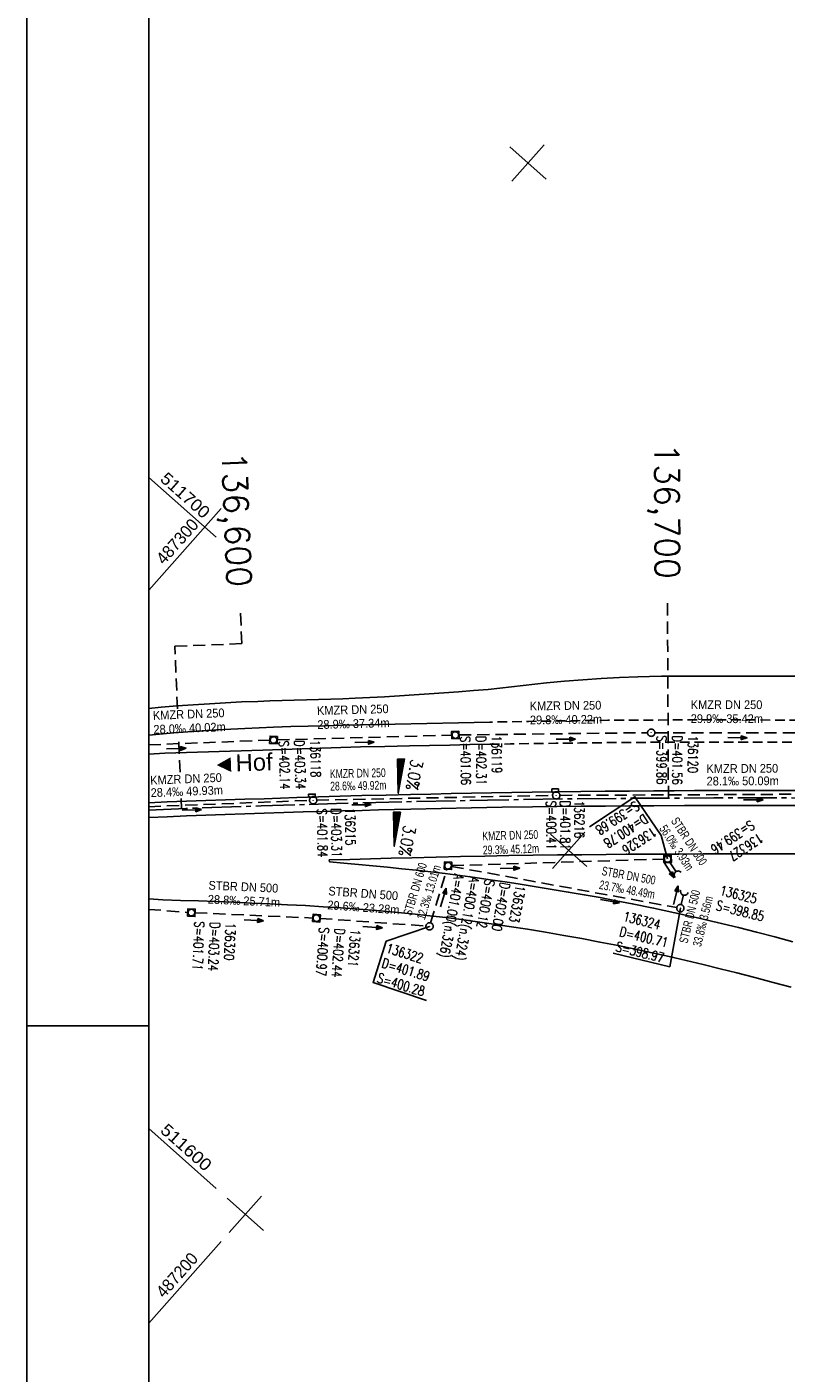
# Model space of a CAD drawing. Header units: millimetres. Extents: x -519 to 616, y -483 to 277.
# Tile 2 of 26: x -519 to -363, y -257 to 19. Entities that reach past the tile are written whole.
import ezdxf
from ezdxf.enums import TextEntityAlignment as Align

# ---------------------------------------------------------------- set-up
doc = ezdxf.new("R2010")
doc.units = ezdxf.units.MM
doc.header["$LTSCALE"] = 10
for name, pattern in [('ACHSE', [5.5, 4, -0.5, 0.5, -0.5]), ('LT00', [0]), ('LT00004', [0.6, 0.4, -0.2]), ('LT11', [0.3, 0.2, -0.1]), ('LT17', [0.15, 0.1, -0.05]), ('STRICHLINIE2', [0.375, 0.25, -0.125])]:
    doc.linetypes.add(name, pattern=pattern)
for name, color, linetype in [('--Ansichtsfenster', 6, 'Continuous'), ('--EK_000-Halt-Pfeil', 4, 'LT00'), ('--EK_000-Halt-Text', 140, 'LT00'), ('--EK_000-Haltung', 7, 'STRICHLINIE2'), ('--EK_000-Schacht-Text', 5, 'LT00'), ('--EK_01-Halt-Pfeil', 4, 'LT00'), ('--EK_01-Halt-Text', 140, 'LT00'), ('--EK_01-Haltung', 7, 'STRICHLINIE2'), ('--EK_01-Schacht-Text', 5, 'LT00'), ('--EK_10-Halt-Pfeil', 4, 'LT00'), ('--EK_10-Halt-Text', 140, 'LT00'), ('--EK_10-Haltung', 7, 'STRICHLINIE2'), ('--EK_10-Schacht-Text', 5, 'LT00'), ('--EK_11-Halt-Pfeil', 4, 'LT00'), ('--EK_11-Halt-Text', 140, 'LT00'), ('--EK_11-Haltung', 7, 'STRICHLINIE2'), ('--EK_11-Schacht-Text', 5, 'LT00'), ('--EK_A-TEXT-KILOMETER', 30, 'LT17'), ('--EK_BSCH007', 5, 'LT00'), ('--EK_FBR', 2, 'LT00'), ('--Rahmen', 120, 'Continuous'), ('-AX-020', 30, 'ACHSE'), ('-RICHTUNG-NAME', 190, 'Continuous'), ('QUER_OST', 11, 'LT00'), ('QUER_WEST', 11, 'LT00'), ('V_KA_MULD', 182, 'LT00'), ('V_KA_PRUF', 182, 'LT00'), ('V_P_SK', 182, 'LT00'), ('V_P_UK_DL', 182, 'LT00'), ('V_RASTER_75', 121, 'LT00')]:
    doc.layers.add(name, color=color, linetype=linetype)
doc.layers.add('Ausschnitt', color=7, linetype='LT00004', plot=False)
doc.styles.add('Arial', font='arial.ttf')
doc.styles.add('Haltungsbeschriftung', font='arial.ttf', dxfattribs={"width": 0.75})
doc.styles.add('Kilometrierung', font='romans.shx')
doc.styles.add('ROMANS', font='ROMANS.shx', dxfattribs={"width": 0.8})
doc.styles.add('schachtbeschriftung', font='romans.shx', dxfattribs={"width": 0.75, "height": 0.2})
doc.styles.get("Standard").update_dxf_attribs({"font": 'arial.ttf'})

# ---------------------------------------------------------------- blocks, each defined once
blk = doc.blocks.new('SYMB0652')
at = {"color": 0, "linetype": 'ByBlock'}
blk.add_lwpolyline([(-0.15, -0.075), (0.15, -0.075), (0.15, 0.075), (-0.15, 0.075), (-0.15, -0.075)], dxfattribs=at)
blk = doc.blocks.new('SYMB0003')
at = {"color": 0, "linetype": 'ByBlock'}
for p, q in [((-0.015712, 0), (0.010166, 0.012015)), ((0, -0.021257), (-0.015712, 0)), ((0.010166, 0.012015), (0, -0.021257))]:
    blk.add_line(p, q, dxfattribs=at)
for points in [[(-0.031395, 0.499013), (-0.093691, 0.491144), (-0.154509, 0.475528), (-0.21289, 0.452414), (-0.267913, 0.422164), (-0.318712, 0.385257), (-0.364484, 0.342274), (-0.404509, 0.293893), (-0.438154, 0.240877), (-0.464888, 0.184062), (-0.484292, 0.124345), (-0.496058, 0.062667), (-0.5, 0)], [(-0.5, 0), (-0.496058, -0.062667), (-0.484292, -0.124345), (-0.464888, -0.184062), (-0.438154, -0.240877), (-0.404509, -0.293893), (-0.364485, -0.342274), (-0.318712, -0.385257), (-0.267914, -0.422164), (-0.21289, -0.452414), (-0.154509, -0.475529), (-0.093691, -0.491144), (-0.031395, -0.499014), (0.031395, -0.499014)], [(0.5, 0), (0.496057, 0.062667), (0.484292, 0.124345), (0.464888, 0.184062), (0.438153, 0.240877), (0.404509, 0.293893), (0.364484, 0.342274), (0.318712, 0.385257), (0.267913, 0.422164), (0.21289, 0.452414), (0.154509, 0.475528), (0.093691, 0.491144), (0.031395, 0.499013), (-0.031395, 0.499013)], [(0.031395, -0.499014), (0.093691, -0.491144), (0.154509, -0.475529), (0.21289, -0.452414), (0.267914, -0.422164), (0.318712, -0.385257), (0.364485, -0.342274), (0.404509, -0.293893), (0.438154, -0.240877), (0.464889, -0.184062), (0.484292, -0.124345), (0.496058, -0.062667), (0.5, 0)]]:
    blk.add_lwpolyline(points, dxfattribs=at)
blk = doc.blocks.new('SYMB1210')
at = {"color": 0, "linetype": 'ByBlock'}
blk.add_line((0.018815, -0.179014), (0.055623, -0.17119), dxfattribs=at)
for points in [[(-0.2, -0.2), (-0.2, 0.2), (0.2, 0.2), (0.2, -0.2), (-0.2, -0.2)], [(0.018815, 0.179014), (-0.018815, 0.179014), (-0.055623, 0.17119), (-0.09, 0.155885), (-0.120444, 0.133766), (-0.145623, 0.105801), (-0.164438, 0.073213), (-0.176067, 0.037424), (-0.18, 0)], [(-0.18, 0), (-0.176067, -0.037424), (-0.164438, -0.073213), (-0.145623, -0.105801), (-0.120444, -0.133766), (-0.09, -0.155885), (-0.055623, -0.17119), (-0.018815, -0.179014), (0.018815, -0.179014)], [(0.18, 0), (0.176067, 0.037424), (0.164438, 0.073213), (0.145623, 0.105801), (0.120444, 0.133766), (0.09, 0.155885), (0.055623, 0.17119), (0.018815, 0.179014)], [(0.055623, -0.17119), (0.09, -0.155885), (0.120444, -0.133766), (0.145623, -0.105801), (0.164438, -0.073213), (0.176067, -0.037424), (0.18, 0)]]:
    blk.add_lwpolyline(points, dxfattribs=at)
blk = doc.blocks.new('SYMB1107')
at = {"color": 0, "linetype": 'ByBlock'}
for points in [[(-0.2, 0), (-0.196157, 0.039018), (-0.184776, 0.076537), (-0.166294, 0.111114), (-0.141421, 0.141421), (-0.111114, 0.166294), (-0.076537, 0.184776), (-0.039018, 0.196157), (0, 0.2)], [(0, 0.2), (0.039018, 0.196157), (0.076537, 0.184776), (0.111114, 0.166294), (0.141421, 0.141421), (0.166294, 0.111114), (0.184776, 0.076537), (0.196157, 0.039018), (0.2, 0)]]:
    blk.add_lwpolyline(points, dxfattribs=at)
blk = doc.blocks.new('SYMB0070')
at = {"color": 0, "linetype": 'ByBlock'}
for p, q in [((-0.5, 0), (0.2, 0)), ((0.5, 0), (0.2, 0.1)), ((0.2, 0.1), (0.2, 0)), ((0.468, 0), (0.21, 0.086)), ((0.21, 0.086), (0.21, -0.086)), ((0.21, -0.086), (0.468, 0)), ((0.22, -0.072), (0.437, 0)), ((0.23, -0.058), (0.405, 0)), ((0.24, -0.045), (0.374, 0)), ((0.342, 0), (0.25, 0.031)), ((0.25, 0.031), (0.25, -0.031)), ((0.25, -0.031), (0.342, 0)), ((0.26, -0.017), (0.31, 0)), ((0.27, -0.003), (0.279, 0))]:
    blk.add_line(p, q, dxfattribs=at)
for points in [[(0.2, 0), (0.2, -0.1), (0.5, 0)], [(0.437, 0), (0.22, 0.072), (0.22, -0.072)], [(0.405, 0), (0.23, 0.058), (0.23, -0.058)], [(0.374, 0), (0.24, 0.045), (0.24, -0.045)], [(0.31, 0), (0.26, 0.017), (0.26, -0.017)], [(0.279, 0), (0.27, 0.003), (0.27, -0.003)]]:
    blk.add_lwpolyline(points, dxfattribs=at)

msp = doc.modelspace()

# ---------------------------------------------------------------- linework, layer by layer
at = {"layer": '--Ansichtsfenster', "linetype": 'Continuous'}
msp.add_lwpolyline([(-493.87, -477.64), (431.13, -477.64), (431.13, 272.36), (-493.87, 272.36)], close=True, dxfattribs=at)
at = {"layer": '--EK_000-Haltung'}
for p, q in [((-409.43, -138.34), (-360.84, -138.11)), ((-493.87, -140.67), (-460.84, -139.37)), ((-459.35, -139.32), (-410.93, -138.36)), ((-493.87, -161.75), (-485.85, -162.38))]:
    msp.add_line(p, q, dxfattribs=at)
at = {"layer": '--EK_01-Haltung'}
for p, q in [((-493.87, -127.96), (-468.98, -127)), ((-467.48, -126.95), (-431.65, -125.97)), ((-430.15, -125.94), (-391.43, -125.47)), ((-389.93, -125.47), (-356.02, -125.52))]:
    msp.add_line(p, q, dxfattribs=at)
at = {"layer": '--EK_10-Haltung'}
for p, q in [((-431.65, -152.77), (-388.06, -151.41)), ((-386.9, -152.02), (-385.56, -154.05))]:
    msp.add_line(p, q, dxfattribs=at)
at = {"layer": '--EK_10-Schacht-Text', "flags": 128}
msp.add_lwpolyline([(-403.37, -144.81), (-394.03, -138.63), (-388.62, -146.57), (-387.31, -151.39)], dxfattribs=at)
at = {"layer": '--EK_11-Haltung'}
for p, q in [((-435.98, -164.52), (-432.62, -153.51)), ((-431.67, -152.93), (-385.44, -161.38)), ((-384.53, -160.78), (-384.04, -158.79)), ((-484.35, -162.45), (-460.17, -163.53)), ((-458.67, -163.62), (-436.95, -165.18))]:
    msp.add_line(p, q, dxfattribs=at)
at = {"layer": '--EK_11-Schacht-Text', "flags": 128}
for points in [[(-398.51, -170.78), (-386.89, -173.53), (-384.7, -161.51)], [(-436.8, -180.48), (-447.79, -176.77), (-445.09, -168.3), (-436.2, -165.24)]]:
    msp.add_lwpolyline(points, dxfattribs=at)
at = {"layer": '--EK_A-TEXT-KILOMETER', "ltscale": 2.5}
for p, q in [((-387.15, -138.89), (-387.34, -98.9)), ((-474.75, -107.17), (-475.02, -100.56)), ((-474.75, -107.17), (-488.48, -107.73)), ((-487.96, -120.58), (-488.48, -107.73)), ((-487.43, -133.58), (-487.72, -126.47)), ((-487.12, -141.08), (-487.21, -138.95))]:
    msp.add_line(p, q, dxfattribs=at)
at = {"layer": '--EK_FBR'}
msp.add_line((-456.8, -151.59), (-456.76, -152.01), dxfattribs=at)
for points in [[(-424.15, -116.6), (-421.76, -116.31), (-419.37, -116.03), (-416.98, -115.76), (-414.59, -115.5), (-412.2, -115.25), (-408.46, -114.9), (-404.71, -114.6), (-400.96, -114.35), (-397.21, -114.16), (-393.45, -114.01), (-391, -113.94), (-388.54, -113.89), (-386.09, -113.86), (-383.63, -113.84), (-381.18, -113.84), (-378.72, -113.83), (-376.27, -113.84), (-370.31, -113.85), (-364.36, -113.86), (-358.4, -113.88)], [(-451.5, -118.39), (-448.46, -118.25), (-445.42, -118.09), (-442.38, -117.91), (-439.34, -117.72), (-436.3, -117.51), (-433.26, -117.29), (-430.22, -117.07), (-427.18, -116.83), (-424.15, -116.6)], [(-450.4, -128.4), (-470.45, -129.03), (-490.53, -129.69), (-493.87, -129.85)], [(-450.4, -128.4), (-445.35, -128.29), (-440.31, -128.18), (-436.18, -128.09), (-432.06, -128), (-427.93, -127.92), (-423.8, -127.85)], [(-360.95, -137.36), (-365.13, -137.34), (-369.3, -137.34), (-373.46, -137.34), (-377.63, -137.35), (-381.79, -137.37), (-385.96, -137.39), (-390.13, -137.42), (-395.13, -137.46), (-400.13, -137.5), (-405.13, -137.55), (-410.14, -137.61), (-415.14, -137.68), (-419.3, -137.75), (-423.45, -137.82), (-427.61, -137.91), (-431.77, -137.99), (-435.93, -138.08), (-440.09, -138.17), (-445.09, -138.28), (-450.08, -138.39)], [(-493.87, -139.85), (-490.1, -139.7), (-486.11, -139.55), (-482.12, -139.41), (-478.13, -139.27), (-474.15, -139.14), (-470.16, -139.02), (-463.47, -138.81), (-456.78, -138.6), (-450.08, -138.39)], [(-450.05, -141.43), (-446.71, -141.34), (-443.37, -141.25), (-440.03, -141.16), (-433.8, -141.01), (-427.56, -140.88), (-421.32, -140.78), (-415.07, -140.69), (-410.08, -140.63), (-405.09, -140.57), (-400.1, -140.53), (-395.11, -140.5), (-390.12, -140.47), (-383.88, -140.44), (-377.63, -140.42), (-371.38, -140.41), (-365.13, -140.41), (-356.8, -140.44)], [(-450.05, -141.43), (-454.07, -141.54), (-458.1, -141.64), (-462.12, -141.75), (-466.14, -141.87), (-470.16, -141.99), (-474.15, -142.13), (-478.14, -142.27), (-482.13, -142.41), (-486.11, -142.57), (-490.1, -142.73), (-493.87, -142.88)], [(-456.8, -151.59), (-452.55, -151.48), (-448.3, -151.36), (-444.05, -151.25), (-439.81, -151.14), (-434.83, -151.02), (-429.85, -150.91), (-424.87, -150.8), (-419.89, -150.71), (-414.91, -150.64), (-409.93, -150.57), (-404.94, -150.52), (-399.96, -150.48), (-394.98, -150.44), (-389.99, -150.41), (-385.02, -150.39), (-380.04, -150.37), (-375.06, -150.36), (-370.09, -150.35), (-365.11, -150.36), (-360.13, -150.38)], [(-456.76, -152.01), (-453.78, -152.28), (-450.81, -152.55), (-447.84, -152.83), (-444.86, -153.11)]]:
    msp.add_lwpolyline(points, dxfattribs=at)
at = {"layer": '--EK_FBR', "color": 2}
for points in [[(-493.87, -120.52), (-491.31, -120.26), (-488.01, -119.97), (-484.71, -119.72), (-481.4, -119.51), (-478.09, -119.32), (-474.78, -119.16), (-471.47, -119.03), (-468.98, -118.94), (-466.48, -118.86), (-463.98, -118.79), (-461.49, -118.72), (-458.99, -118.65), (-456.49, -118.57), (-453.99, -118.49), (-451.5, -118.39)], [(-423.8, -123.29), (-430.28, -123.43), (-436.76, -123.57), (-443.25, -123.71), (-446.82, -123.78), (-450.39, -123.86), (-453.96, -123.94), (-457.53, -124.03), (-461.1, -124.13), (-464.67, -124.23), (-468.24, -124.35), (-471.17, -124.46), (-474.1, -124.59), (-477.03, -124.73), (-479.96, -124.88), (-482.89, -125.06), (-485.82, -125.27), (-488.74, -125.5), (-491.66, -125.76), (-493.87, -125.99)], [(-444.86, -153.11), (-441.89, -153.41), (-438.93, -153.73), (-435.96, -154.06), (-433, -154.41), (-429.91, -154.81), (-426.83, -155.22), (-423.76, -155.66), (-420.68, -156.11), (-417.61, -156.58), (-414.31, -157.1), (-411.01, -157.64), (-407.71, -158.19), (-404.42, -158.76), (-401.13, -159.35), (-397.85, -159.97), (-394.57, -160.61), (-390.19, -161.5), (-385.82, -162.44), (-381.47, -163.42), (-377.12, -164.44), (-372.78, -165.5), (-369.04, -166.45), (-365.31, -167.41), (-361.59, -168.41)], [(-444.86, -153.11), (-441.89, -153.41), (-438.93, -153.73), (-435.96, -154.06), (-433, -154.41), (-429.91, -154.81), (-426.83, -155.22), (-423.76, -155.66), (-420.68, -156.11), (-417.61, -156.58), (-414.31, -157.1), (-411.01, -157.64), (-407.71, -158.19), (-404.42, -158.76), (-401.13, -159.35), (-397.85, -159.97), (-394.57, -160.61), (-390.19, -161.5), (-385.82, -162.44), (-381.47, -163.42), (-377.12, -164.44), (-372.78, -165.5), (-369.04, -166.45), (-365.31, -167.41), (-361.59, -168.41)], [(-490.98, -159.78), (-493.87, -159.56)], [(-361.97, -177.76), (-365.67, -176.76), (-369.37, -175.78), (-373.08, -174.82), (-376.55, -173.95), (-380.03, -173.09), (-383.51, -172.26), (-387, -171.46), (-390.49, -170.67), (-393.99, -169.92), (-397.49, -169.19), (-401.2, -168.46), (-404.91, -167.76), (-408.63, -167.09), (-412.36, -166.45), (-416.09, -165.83), (-419.82, -165.25), (-423.08, -164.76), (-426.35, -164.3), (-429.61, -163.86), (-432.88, -163.45), (-436.15, -163.06), (-439.79, -162.67), (-443.44, -162.32), (-447.08, -161.99), (-450.73, -161.7), (-454.38, -161.44), (-458.04, -161.2), (-461.69, -160.98), (-465.35, -160.79), (-469.01, -160.61), (-472.67, -160.45), (-476.33, -160.3), (-479.99, -160.16), (-483.66, -160.03), (-487.32, -159.9), (-490.98, -159.78)]]:
    msp.add_lwpolyline(points, dxfattribs=at)
at = {"layer": '--EK_FBR', "linetype": 'LT11', "flags": 128}
for points in [[(-291.27, -123.95), (-292.6, -123.9), (-293.92, -123.84), (-295.25, -123.78), (-297.78, -123.67), (-300.31, -123.59), (-302.85, -123.52), (-305.38, -123.46), (-307.91, -123.41), (-310.45, -123.37), (-312.98, -123.33), (-319.59, -123.24), (-326.19, -123.16), (-332.79, -123.08), (-339.21, -123.02), (-345.63, -122.97), (-352.05, -122.93), (-360.14, -122.89), (-368.23, -122.86), (-376.32, -122.85), (-380.6, -122.85), (-384.88, -122.85), (-389.16, -122.87), (-393.44, -122.89), (-399.6, -122.93), (-405.76, -123), (-411.91, -123.09), (-415.87, -123.15), (-419.83, -123.22), (-423.8, -123.29)], [(-423.8, -127.85), (-419.56, -127.77), (-415.31, -127.71), (-410.28, -127.64), (-405.26, -127.58), (-400.23, -127.52), (-395.2, -127.48), (-390.18, -127.44), (-377.67, -127.39), (-365.16, -127.4), (-360.12, -127.43), (-355.09, -127.46), (-350.06, -127.5), (-345.02, -127.54), (-339.99, -127.59), (-335.78, -127.63), (-331.56, -127.67), (-327.35, -127.71), (-323.14, -127.77), (-318.93, -127.82), (-314.72, -127.89), (-310.08, -127.98), (-305.44, -128.07), (-300.8, -128.18), (-296.16, -128.3), (-291.52, -128.42)]]:
    msp.add_lwpolyline(points, dxfattribs=at)
at = {"layer": '--Rahmen'}
for p, q in [((-518.87, -482.64), (-518.87, 277.36)), ((-493.87, -185.64), (-518.87, -185.64))]:
    msp.add_line(p, q, dxfattribs=at)
msp.add_lwpolyline([(-493.87, 272.36), (431.13, 272.36), (431.13, -477.64), (-493.87, -477.64)], close=True, dxfattribs=at)
at = {"layer": '-AX-020', "ltscale": 0.2, "flags": 128}
msp.add_lwpolyline([(-493.87, -141.36), (-486.27, -141.05), (-470.78, -140.5), (-455.3, -140.02), (-439.81, -139.63), (-424.32, -139.32), (-408.83, -139.08), (-393.34, -138.93), (-377.85, -138.86), (-362.36, -138.86), (-346.87, -138.95), (-331.38, -139.12), (-315.89, -139.36), (-300.4, -139.69), (-284.91, -140.1), (-269.43, -140.58), (-253.95, -141.15), (-238.47, -141.79), (-232.64, -142.06), (-217.17, -142.81), (-201.7, -143.65), (-186.24, -144.56), (-170.78, -145.54), (-155.32, -146.59), (-139.87, -147.7), (-124.42, -148.88), (-108.98, -150.13), (-93.54, -151.43), (-78.11, -152.79), (-62.68, -154.2), (-47.26, -155.66), (-31.84, -157.17), (-16.43, -158.73), (-1.02, -160.33), (14.39, -161.98), (29.79, -163.66), (45.18, -165.38), (60.57, -167.13), (75.96, -168.91), (91.35, -170.72), (106.73, -172.55), (122.11, -174.41), (137.49, -176.29), (152.87, -178.19), (168.24, -180.1), (183.61, -182.03), (198.98, -183.96), (214.35, -185.9), (229.72, -187.85), (244.81, -189.77), (264.65, -192.28), (284.5, -194.8), (304.34, -197.3), (324.18, -199.78), (344.03, -202.24), (363.88, -204.68), (383.74, -207.08), (403.6, -209.44), (423.46, -211.76), (431.13, -212.64)], dxfattribs=at)
at = {"layer": 'Ausschnitt', "ltscale": 10}
msp.add_lwpolyline([(-493.87, -477.64), (-493.87, 272.36), (431.12, 272.36)], dxfattribs=at)
at = {"layer": 'QUER_OST'}
for p, q in [((-441.38, -130.92), (-442.77, -130.94)), ((-442.77, -131.24), (-441.44, -131.22)), ((-441.49, -131.52), (-442.76, -131.54)), ((-442.75, -131.84), (-441.55, -131.82)), ((-441.6, -132.12), (-442.75, -132.14)), ((-442.74, -132.44), (-441.65, -132.42)), ((-441.71, -132.72), (-442.74, -132.74)), ((-442.73, -133.04), (-441.76, -133.03)), ((-441.82, -133.33), (-442.73, -133.34)), ((-442.72, -133.64), (-441.87, -133.63)), ((-441.93, -133.93), (-442.72, -133.94)), ((-442.71, -134.24), (-441.98, -134.23)), ((-442.03, -134.53), (-442.7, -134.54)), ((-442.7, -134.84), (-442.09, -134.83)), ((-442.14, -135.13), (-442.69, -135.14)), ((-442.69, -135.44), (-442.2, -135.43)), ((-442.25, -135.74), (-442.68, -135.74)), ((-442.68, -136.04), (-442.31, -136.04)), ((-442.36, -136.34), (-442.67, -136.34)), ((-442.66, -136.64), (-442.41, -136.64)), ((-442.47, -136.94), (-442.66, -136.94)), ((-442.65, -137.24), (-442.52, -137.24)), ((-442.58, -137.54), (-442.65, -137.54)), ((-442.64, -137.84), (-442.63, -137.84))]:
    msp.add_line(p, q, dxfattribs=at)
msp.add_lwpolyline([(-441.37, -130.87), (-442.64, -137.89), (-442.77, -130.89), (-441.37, -130.87)], dxfattribs=at)
at = {"layer": 'QUER_WEST'}
for p, q in [((-442.18, -141.82), (-443.56, -141.84)), ((-443.56, -142.14), (-442.23, -142.12)), ((-442.28, -142.42), (-443.55, -142.44)), ((-443.55, -142.74), (-442.34, -142.72)), ((-442.39, -143.02), (-443.54, -143.04)), ((-443.54, -143.34), (-442.45, -143.32)), ((-442.5, -143.63), (-443.53, -143.64)), ((-443.53, -143.94), (-442.56, -143.93)), ((-442.61, -144.23), (-443.52, -144.24)), ((-443.51, -144.54), (-442.66, -144.53)), ((-442.72, -144.83), (-443.51, -144.84)), ((-443.5, -145.14), (-442.77, -145.13)), ((-442.83, -145.43), (-443.5, -145.44)), ((-443.49, -145.74), (-442.88, -145.73)), ((-442.94, -146.03), (-443.49, -146.04)), ((-443.48, -146.34), (-442.99, -146.33)), ((-443.04, -146.64), (-443.47, -146.64)), ((-443.47, -146.94), (-443.1, -146.94)), ((-443.15, -147.24), (-443.46, -147.24)), ((-443.46, -147.54), (-443.21, -147.54)), ((-443.26, -147.84), (-443.45, -147.84)), ((-443.45, -148.14), (-443.32, -148.14)), ((-443.37, -148.44), (-443.44, -148.44)), ((-443.43, -148.74), (-443.42, -148.74))]:
    msp.add_line(p, q, dxfattribs=at)
msp.add_lwpolyline([(-442.17, -141.77), (-443.43, -148.79), (-443.57, -141.79), (-442.17, -141.77)], dxfattribs=at)
at = {"layer": 'V_RASTER_75'}
for p, q in [((-419.72, -5.15), (-412.25, -11.79)), ((-412.67, -4.73), (-419.31, -12.21)), ((-480.04, -85.32), (-493.87, -73.04)), ((-478.97, -79.39), (-493.87, -96.17)), ((-403.88, -152.96), (-411.36, -146.32)), ((-410.94, -153.38), (-404.3, -145.9)), ((-493.87, -206.78), (-480.04, -219.07)), ((-477.76, -221.09), (-470.28, -227.73)), ((-477.34, -228.15), (-470.7, -220.67)), ((-493.87, -246.77), (-478.97, -229.99))]:
    msp.add_line(p, q, dxfattribs=at)

# ---------------------------------------------------------------- block references
at = {"layer": '--EK_000-Halt-Pfeil', "yscale": 4.000000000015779, "zscale": 4}
for p, xscale, rotation in [((-485, -141.32), 3.999999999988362, 2.254229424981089), ((-450.19, -140.27), 4.000000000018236, 1.140709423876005), ((-369.7, -139.27), 3.999999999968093, 0.2674094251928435)]:
    msp.add_blockref('SYMB0070', p, dxfattribs=dict(at, xscale=xscale, rotation=rotation))
at = {"layer": '--EK_01-Halt-Pfeil', "yscale": 4.000000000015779, "zscale": 4}
for p, xscale, rotation in [((-449.54, -127.46), 4.000000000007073, 1.554469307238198), ((-408.2, -126.79), 3.99999999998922, 0.6966593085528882), ((-372.98, -126.49), 3.999999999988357, 359.9185393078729), ((-488.19, -128.74), 4.000000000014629, 2.208899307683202)]:
    msp.add_blockref('SYMB0070', p, dxfattribs=dict(at, xscale=xscale, rotation=rotation))
at = {"layer": '--EK_10-Halt-Pfeil', "yscale": 4.000000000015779, "zscale": 4}
for p, xscale, rotation in [((-387.06, -153.58), 3.999999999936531, 303.3222293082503), ((-419.67, -153.33), 3.9999999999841, 1.782019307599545)]:
    msp.add_blockref('SYMB0070', p, dxfattribs=dict(at, xscale=xscale, rotation=rotation))
at = {"layer": '--EK_11-Halt-Pfeil', "zscale": 4}
for p, xscale, yscale, rotation in [((-433.34, -159.31), 3.999999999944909, 4.000000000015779, 73.0382293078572), ((-385.64, -158.83), 3.999999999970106, 4.000000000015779, 76.19082930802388), ((-399.13, -160.06), 4, 4, 349.6389493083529), ((-472.3, -163.99), 4.000000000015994, 4.000000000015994, 357.4348193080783), ((-447.88, -165.4), 3.999999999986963, 4.000000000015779, 355.8900993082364)]:
    msp.add_blockref('SYMB0070', p, dxfattribs=dict(at, xscale=xscale, yscale=yscale, rotation=rotation))
at = {"layer": 'V_KA_MULD', "zscale": 3.8}
for p, xscale, yscale, rotation in [((-468.23, -126.97), 3.800000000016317, 3.799999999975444, 356.3090993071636), ((-430.9, -125.95), 3.800000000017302, 3.799999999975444, 1.392099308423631), ((-432.4, -152.79), 3.800000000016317, 3.799999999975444, 356.3090993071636), ((-387.31, -151.39), 3.800000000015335, 3.799999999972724, 0.2751683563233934), ((-485.1, -162.42), 3.800000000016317, 3.799999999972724, 356.3090993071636), ((-459.42, -163.57), 3.800000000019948, 3.799999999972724, 356.3090993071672)]:
    msp.add_blockref('SYMB1210', p, dxfattribs=dict(at, xscale=xscale, yscale=yscale, rotation=rotation))
at = {"layer": 'V_KA_PRUF', "xscale": 1.500000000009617, "yscale": 1.500000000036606, "zscale": 1.5, "rotation": 4.066199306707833}
for p in [(-390.68, -125.47), (-410.18, -138.34), (-460.09, -139.34), (-384.7, -161.51), (-436.2, -165.24)]:
    msp.add_blockref('SYMB0003', p, dxfattribs=at)
at = {"layer": 'V_P_SK', "yscale": 4.500000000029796, "zscale": 4.5}
for p, xscale, rotation in [((-460.34, -138.42), 4.500000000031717, 1.778783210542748), ((-410.4, -137.36), 4.499999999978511, 0.8112402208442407)]:
    msp.add_blockref('SYMB0652', p, dxfattribs=dict(at, xscale=xscale, rotation=rotation))
at = {"layer": 'V_P_UK_DL', "zscale": 4}
for p, xscale, yscale, rotation in [((-385.15, -154.67), 3.99999999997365, 4.00000000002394, 41.1093260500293), ((-383.86, -158.06), 4.000000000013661, 4.000000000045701, 162.6832632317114)]:
    msp.add_blockref('SYMB1107', p, dxfattribs=dict(at, xscale=xscale, yscale=yscale, rotation=rotation))

# ---------------------------------------------------------------- texts
at = {"layer": '--EK_000-Halt-Text', "style": 'Haltungsbeschriftung'}
for s, rotation, width, p in [('KMZR DN 250', 0.2674, 0.9, (-379.32, -133.75)), ('KMZR DN 250', 2.2542, 0.9, (-493.53, -136.14)), ('28.6‰ 49.92m', 1.1407, 0.7, (-456.58, -137.36)), ('KMZR DN 250', 1.1407, 0.7, (-456.63, -134.8)), ('28.1‰ 50.09m', 0.2674, 0.9, (-379.31, -136.31)), ('28.4‰ 49.93m', 2.2542, 0.9, (-493.43, -138.7))]:
    msp.add_text(s, height=1.8, rotation=rotation, dxfattribs=dict(at, width=width)).set_placement(p)
at = {"layer": '--EK_000-Schacht-Text', "style": 'schachtbeschriftung', "width": 0.75}
for s, rotation, p in [('S=400.41', 270.2674, (-412.23, -139.45)), ('D=401.81', 270.2674, (-409.35, -139.44)), ('136216', 270.2674, (-406.47, -139.42)), ('S=401.84', 271.1407, (-459.31, -141.07)), ('D=403.31', 271.1407, (-456.43, -141.01)), ('136215', 271.1407, (-453.55, -140.96))]:
    msp.add_text(s, height=2, rotation=rotation, dxfattribs=at).set_placement(p)
at = {"layer": '--EK_01-Halt-Text', "style": 'Haltungsbeschriftung', "width": 0.9}
for s, rotation, p in [('KMZR DN 250', 359.9185, (-382.57, -120.6)), ('KMZR DN 250', 2.2089, (-492.97, -122.84)), ('KMZR DN 250', 1.5545, (-459.29, -121.84)), ('KMZR DN 250', 0.6967, (-415.63, -120.89)), ('29.9‰ 35.42m', 359.9185, (-382.57, -123.48)), ('28.0‰ 40.02m', 2.2089, (-492.86, -125.71)), ('28.9‰ 37.34m', 1.5545, (-459.22, -124.72)), ('29.8‰ 40.22m', 0.6967, (-415.59, -123.77))]:
    msp.add_text(s, height=1.8, rotation=rotation, dxfattribs=at).set_placement(p)
at = {"layer": '--EK_01-Schacht-Text', "style": 'schachtbeschriftung', "width": 0.75}
for s, rotation, p in [('136118', 271.5545, (-460.73, -126.97)), ('S=401.06', 270.6967, (-429.85, -126.2)), ('D=402.31', 270.6967, (-426.65, -126.16)), ('136119', 270.6967, (-423.45, -126.12)), ('S=399.86', 269.9185, (-389.52, -126.05)), ('D=401.56', 269.9185, (-386.32, -126.06)), ('136120', 269.9185, (-383.12, -126.06)), ('S=402.14', 271.5545, (-467.13, -127.14)), ('D=403.34', 271.5545, (-463.93, -127.05))]:
    msp.add_text(s, height=2, rotation=rotation, dxfattribs=at).set_placement(p)
at = {"layer": '--EK_10-Halt-Text', "style": 'Haltungsbeschriftung', "width": 0.7}
for s, rotation, p in [('STBR DN 300', 303.3222, (-386.71, -143.6)), ('KMZR DN 250', 1.782, (-425.31, -147.61)), ('56.0‰ 3.93m', 303.3222, (-389.12, -145.18)), ('29.3‰ 45.12m', 1.782, (-425.22, -150.48))]:
    msp.add_text(s, height=1.8, rotation=rotation, dxfattribs=at).set_placement(p)
at = {"layer": '--EK_10-Schacht-Text', "style": 'schachtbeschriftung', "width": 0.75}
for s, rotation, p in [('S=399.68', 213.3222, (-393.95, -139.41)), ('D=400.78', 213.3222, (-392.2, -142.08)), ('S=399.46', 213.3175, (-370.3, -143.34)), ('136326', 213.3222, (-390.44, -144.76)), ('136327', 213.3175, (-368.55, -146.02))]:
    msp.add_text(s, height=2, rotation=rotation, dxfattribs=at).set_placement(p)
at = {"layer": '--EK_11-Halt-Text', "style": 'Haltungsbeschriftung'}
for s, rotation, width, p in [('STBR DN 600', 73.0382, 0.7, (-439.93, -163.18)), ('12.3‰ 13.01m', 73.0382, 0.7, (-437.18, -164.02)), ('STBR DN 500', 349.6389, 0.7, (-400.95, -154.69)), ('STBR DN 500', 357.4348, 0.9, (-481.63, -157.69)), ('STBR DN 500', 355.8901, 0.9, (-457.03, -158.85)), ('23.7‰ 48.49m', 349.6389, 0.7, (-401.47, -157.53)), ('28.8‰ 25.71m', 357.4348, 0.9, (-481.76, -160.56)), ('29.6‰ 23.28m', 355.8901, 0.9, (-457.24, -161.72)), ('STBR DN 500', 76.1908, 0.7, (-383.25, -168.87)), ('33.8‰ 3.56m', 76.1908, 0.7, (-380.46, -169.55))]:
    msp.add_text(s, height=1.8, rotation=rotation, dxfattribs=dict(at, width=width)).set_placement(p)
at = {"layer": '--EK_11-Schacht-Text', "style": 'schachtbeschriftung', "width": 0.75}
for s, rotation, p in [('A=401.00(n.326)', 259.6389, (-431.06, -154.37)), ('A=400.12(n.324)', 259.6389, (-427.92, -154.94)), ('S=400.12', 259.6389, (-424.77, -155.52)), ('D=402.00', 259.6389, (-421.62, -156.09)), ('136323', 259.6389, (-418.47, -156.67)), ('136325', 346.1875, (-376.73, -158.75)), ('S=398.85', 346.1875, (-377.5, -161.85)), ('136324', 346.1908, (-396.58, -164.09)), ('S=401.71', 267.4348, (-484.43, -164.2)), ('D=403.24', 267.4348, (-481.23, -164.34)), ('136320', 267.4348, (-478.04, -164.48)), ('S=400.97', 265.8901, (-458.8, -165.37)), ('D=402.44', 265.8901, (-455.6, -165.6)), ('D=400.71', 346.1908, (-397.35, -167.2)), ('136321', 265.8901, (-452.41, -165.83)), ('S=398.97', 346.1908, (-398.11, -170.31)), ('136322', 343.0382, (-445.27, -170.58)), ('D=401.89', 343.0382, (-446.2, -173.64)), ('S=400.28', 343.0382, (-447.13, -176.7))]:
    msp.add_text(s, height=2, rotation=rotation, dxfattribs=at).set_placement(p)
at = {"layer": '--EK_A-TEXT-KILOMETER', "style": 'Kilometrierung'}
for s, rotation, p in [('136,600', 272.3378, (-475.23, -95.56)), ('136,700', 270.2718, (-387.36, -93.9))]:
    msp.add_text(s, height=5, rotation=rotation, dxfattribs=at).set_placement(p, align=Align.MIDDLE_RIGHT)
at = {"layer": '--EK_BSCH007', "style": 'schachtbeschriftung', "width": 0.75}
for s, p in [('S=401.84', (-459.31, -141.07)), ('D=403.31', (-456.43, -141.01)), ('136215', (-453.55, -140.96))]:
    msp.add_text(s, height=2, rotation=271.1413, dxfattribs=at).set_placement(p)
at = {"layer": '-RICHTUNG-NAME', "insert": (-468.36, -133.23), "char_height": 3.5, "width": 14.4321, "attachment_point": 9, "rotation": 2.0597, "style": 'Arial'}
msp.add_mtext('{\\fArial|b0|i0|c0|p32;◄\\fSwis721 BlkOul BT|b0|i0|c0|p82;Hof}', dxfattribs=at)
at = {"layer": 'QUER_OST', "style": 'ROMANS', "width": 0.8}
msp.add_text('3.0%', height=2.5, rotation=259.77, dxfattribs=at).set_placement((-439.97, -130.8))
at = {"layer": 'QUER_WEST', "style": 'ROMANS', "width": 0.8}
msp.add_text('3.0%', height=2.5, rotation=259.77, dxfattribs=at).set_placement((-441.46, -144.36))
at = {"layer": 'V_RASTER_75'}
for s, rotation, width, p in [(' 511700', 318.3923, 1.038, (-492.46, -72.96)), (' 487300', 48.3923, 0.944, (-491.34, -91.81)), (' 511600', 318.3923, 1.076, (-492.46, -206.7)), (' 487200', 48.3923, 0.931, (-491.34, -242.41))]:
    msp.add_text(s, height=2.5, rotation=rotation, dxfattribs=dict(at, width=width)).set_placement(p)

doc.saveas('drawing.dxf')
